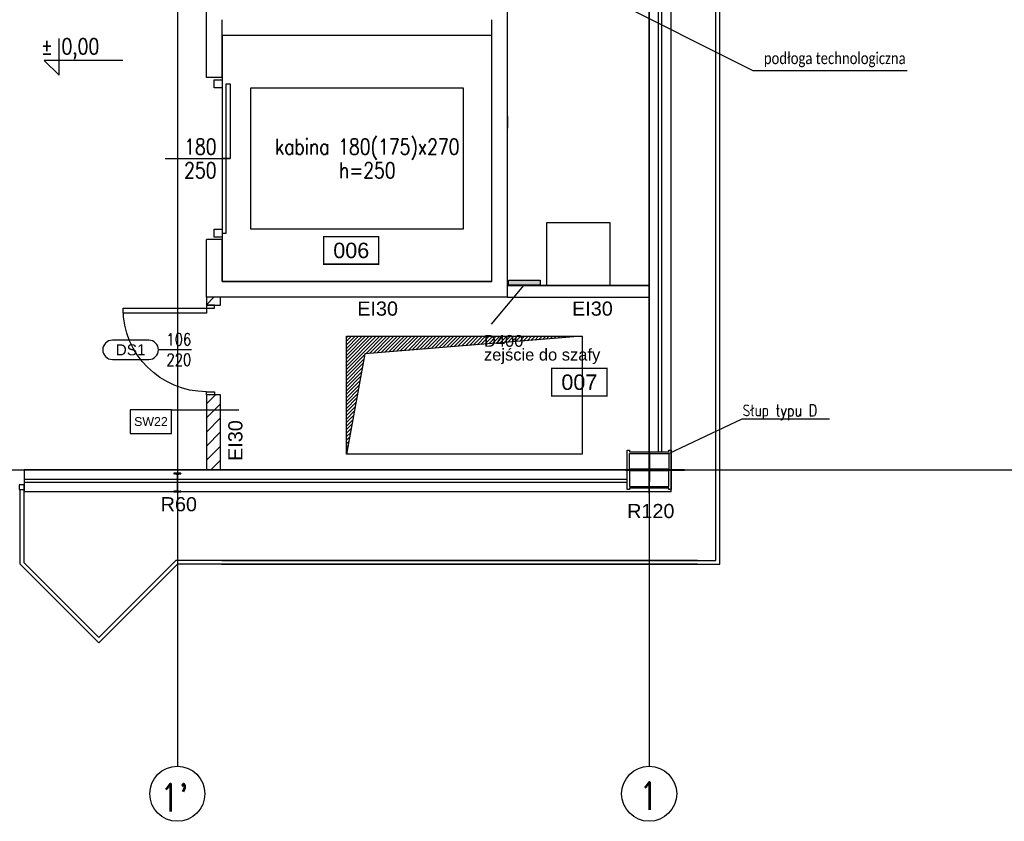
# Model space of a CAD drawing. Header units: centimetres. Extents: x -228435 to 111511, y -89367 to 428125.
# Tile 160 of 216: x 5455 to 17976, y 533 to 10725. Entities that reach past the tile are written whole.
import ezdxf
from ezdxf.enums import TextEntityAlignment as Align

# ---------------------------------------------------------------- set-up
doc = ezdxf.new("R2010")
doc.units = ezdxf.units.CM
doc.header["$LTSCALE"] = 50
doc.linetypes.add('DASHDOT2', pattern=[12.7, 6.35, -3.175, 0, -3.175])
doc.layers.get('0').update_dxf_attribs({"color": 8})
for name, color, linetype, lineweight in [('_SP KORYTA', 8, 'Continuous', 25), ('ARCH_WIDOK', 8, 'Continuous', 13), ('SYSTEMY AV', 8, 'Continuous', 13)]:
    doc.layers.add(name, color=color, linetype=linetype, lineweight=lineweight)
for name, color, linetype in [('ARCH_DZIAŁOWA_IST', 8, 'Continuous'), ('ARCH_GK', 8, 'Continuous'), ('ARCH_INFO_AREA_ETYKIETY_200', 8, 'Continuous'), ('ARCH_INFO_ETYK_DRZWI', 8, 'Continuous'), ('ARCH_INFO_ETYK_DRZWI_IST', 8, 'Continuous'), ('ARCH_INFO_KOTY_WYSOKOŚCIOWE_IST', 8, 'Continuous'), ('ARCH_INFO_ODPORNOŚĆ OGNIOWA', 8, 'Continuous'), ('ARCH_INFO_OPISY', 8, 'Continuous'), ('ARCH_INFO_OPISY_IST', 8, 'Continuous'), ('ARCH_INFO_OPISY_PRZEGRODY', 8, 'Continuous'), ('ARCH_INFO_OSIE_IST', 8, 'DASHDOT2'), ('ARCH_INFO_OSIE_OPISY_IST', 8, 'Continuous'), ('ARCH_MUROWANE', 8, 'Continuous'), ('ARCH_MUROWANE_IST', 8, 'Continuous'), ('ARCH_PRZEKROJOWE_IST', 8, 'Continuous'), ('ARCH_STAL_IST', 8, 'Continuous'), ('ARCH_STROP', 8, 'Continuous'), ('ARCH_WIDOK_IST', 8, 'Continuous'), ('ARCH_WYPOSAŻENIE_INNE', 8, 'Continuous'), ('ARCH_ŚLUSARKA_DRZWI', 8, 'Continuous'), ('ARCH_ŚLUSARKA_DRZWI_IST', 8, 'Continuous'), ('ARCH_ŚLUSARKA_OKNA_IST', 8, 'Continuous'), ('ARCH_ŻELBET_IST', 8, 'Continuous'), ('Osie rzutów$0$ARCH_INFO_OSIE_OPISY_IST', 8, 'Continuous')]:
    doc.layers.add(name, color=color, linetype=linetype)
doc.styles.add('Arial', font='ARIAL.TTF')
doc.styles.add('Romans', font='Romans.shx')
doc.styles.add('ROMANS-250-CM', font='romans.shx', dxfattribs={"width": 0.8, "height": 50})
doc.styles.add('ROMANS-50-CM', font='romans.shx', dxfattribs={"width": 0.8, "height": 10})
doc.dimstyles.new('ISO-25', dxfattribs={"dimtxt": 2.5, "dimasz": 2.5, "dimexe": 1.25, "dimexo": 0.625, "dimtad": 1, "dimtxsty": 'Standard', "dimcen": 2.5, "dimadec": 0, "dimazin": 0, "dimtfac": 1, "dimtmove": 0, "dimatfit": 3, "dimfxl": 0, "dimarcsym": 0})

# ---------------------------------------------------------------- blocks, each defined once
blk = doc.blocks.new('T-drzwi_lewe-200')
at = {"layer": 'ARCH_INFO_ETYK_DRZWI'}
blk.add_line((0, 0), (-60, 0), dxfattribs=at)
blk.add_lwpolyline([(-77.5, 17.5), (-143.7, 17.5, 1), (-143.7, -17.5), (-77.5, -17.5, 1)], format="xyb", close=True, dxfattribs=at)
at = {"layer": 'ARCH_INFO_ETYK_DRZWI', "style": 'Arial'}
blk.add_attdef('ADS_DRZWI:ODPORNOŚĆ_OGNIOWA', text='', height=20, rotation=90, dxfattribs=at).set_placement((56.4, 0.1), align=Align.BOTTOM_CENTER)
at = {"layer": 'ARCH_INFO_ETYK_DRZWI', "style": 'Romans', "width": 0.8}
for tag, p in [('ADS_DRZWI:SZEROKOŚĆ', (-23, 7.9)), ('ADS_DRZWI:WYSOKOŚĆ', (-23, -29))]:
    blk.add_attdef(tag, text='', height=22, dxfattribs=at).set_placement(p, align=Align.CENTER)
at = {"layer": 'ARCH_INFO_ETYK_DRZWI', "style": 'Arial'}
blk.add_attdef('ADS_DRZWI:SYMBOL', text='', height=20, dxfattribs=at).set_placement((-110.6, 0), align=Align.MIDDLE)
blk = doc.blocks.new('etykieta_numer')
at = {"color": 0, "linetype": 'ByBlock', "const_width": 2.44}
blk.add_lwpolyline([(-50, -50), (-50, 0), (50, 0), (50, -50)], close=True, dxfattribs=at)
at = {"color": 0, "linetype": 'ByBlock', "style": 'Arial'}
blk.add_attdef('AECAREA:NUMBER', text='', height=28, dxfattribs=at).set_placement((0, -25), align=Align.MIDDLE)
blk = doc.blocks.new('cahbir 0')
at = {"layer": '_SP KORYTA'}
blk.add_hatch(color=256, dxfattribs=at).paths.add_polyline_path([(-268.7, 361.1), (-228.7, 361.1), (-228.7, 355.1), (-268.7, 355.1)])
blk.add_line((-290.5, 305.2, -630), (-249.2, 354.7, -630), dxfattribs=at)
at = {"layer": '_SP KORYTA', "elevation": -630}
blk.add_lwpolyline([(-268.7, 361.1), (-228.7, 361.1), (-228.7, 355.1), (-268.7, 355.1)], close=True, dxfattribs=at)
at = {"layer": '_SP KORYTA', "style": 'Arial'}
for s, p in [('D400', (-300.1, 276.6, -630)), ('zejście do szafy', (-300.1, 259.1, -630))]:
    blk.add_text(s, height=15, dxfattribs=at).set_placement(p)
blk = doc.blocks.new('Osie rzutów')
at = {"layer": 'ARCH_INFO_OSIE_IST', "ltscale": 10}
for p, q in [((12860, 12510), (12860, 4623.3)), ((13460, 12510), (13460, 4623.3)), ((13460, 4970), (13460, 5030)), ((4436, 5000), (15156.5, 5000)), ((13490, 5000), (13430, 5000))]:
    blk.add_line(p, q, dxfattribs=at)
at = {"layer": 'ARCH_INFO_OSIE_OPISY_IST'}
for centre in [(12860, 4588.3), (13460, 4588.3)]:
    blk.add_circle(centre, 35, dxfattribs=at)
at = {"layer": 'ARCH_INFO_OSIE_OPISY_IST', "style": 'ROMANS-250-CM', "width": 0.8}
for s, p in [("1'", (12838, 4565.7)), ('1', (13447.2, 4567.9))]:
    blk.add_text(s, height=35, dxfattribs=at).set_placement(p)

msp = doc.modelspace()

# ---------------------------------------------------------------- hatches: boundary and pattern name
at = {"layer": 'ARCH_MUROWANE', "linetype": 'Continuous', "lineweight": -3}
h = msp.add_hatch(dxfattribs=at)
h.set_pattern_fill('ANSI31', color=256, scale=40, style=0)
h.set_pattern_definition([(45, (-121140, -45000), (-89.80256, 89.80256), [])])
h.paths.add_polyline_path([(7830, 5000), (8010, 5000), (8010, 5955), (7830, 5955)], flags=0)
h.paths.add_polyline_path([(7830, 7095), (8010, 7095), (8010, 7195), (7830, 7195)], flags=0)
at = {"layer": 'ARCH_WIDOK'}
h = msp.add_hatch(dxfattribs=at)
h.set_pattern_fill('ANSI31', color=256, scale=10, angle=-180, style=0)
h.set_pattern_definition([(45, (149357.393, -64428.482), (-22.45064, 22.45064), [])])
h.paths.add_polyline_path([(12610, 6700), (9843.26426, 6476.456), (9610, 5200), (9610, 6700)])

# ---------------------------------------------------------------- linework, layer by layer
at = {"layer": 'ARCH_DZIAŁOWA_IST', "ltscale": 5}
for p, q in [((11660, 7345, 630), (13460, 7345, 630)), ((11660, 7195, 630), (13460, 7195, 630))]:
    msp.add_line(p, q, dxfattribs=at)
at = {"layer": 'ARCH_GK', "linetype": 'Continuous', "lineweight": -3}
for p, q in [((11660, 9495, 630), (11660, 9345, 630)), ((13460, 9345, 630), (13460, 9495, 630))]:
    msp.add_line(p, q, dxfattribs=at)
at = {"layer": 'ARCH_INFO_KOTY_WYSOKOŚCIOWE_IST', "elevation": -5670}
msp.add_lwpolyline([(6765.02601, 10205.17007), (5767.84207, 10205.17007), (5955.34207, 10017.67007), (5955.34207, 10486.10375)], dxfattribs=at)
at = {"layer": 'ARCH_INFO_OPISY', "elevation": 630}
msp.add_lwpolyline([(11659.92867, 11147.5), (13460, 11147.5), (13460, 7345), (11659.92867, 7345)], close=True, dxfattribs=at)
at = {"layer": 'ARCH_INFO_OPISY_PRZEGRODY', "elevation": 630}
msp.add_lwpolyline([(6861.50993, 5464.70473), (7386.50993, 5464.70473), (7386.50993, 5764.70473), (6861.50993, 5764.70473), (6861.50993, 5464.70473)], close=True, dxfattribs=at)
msp.add_lwpolyline([(7386.50993, 5764.70473), (8243.57153, 5764.70473)], dxfattribs=at)
at = {"layer": 'ARCH_MUROWANE', "linetype": 'Continuous', "lineweight": -3}
for p, q in [((8010, 7195, 630), (7830, 7195, 630)), ((7830, 7195, 630), (7830, 7095, 630)), ((8010, 7095, 630), (8010, 7195, 630)), ((7830, 7095, 630), (8010, 7095, 630)), ((8010, 5955, 630), (7830, 5955, 630)), ((7830, 5955, 630), (7830, 5000, 630)), ((8010, 5000, 630), (8010, 5955, 630)), ((7830, 5000, 630), (8010, 5000, 630))]:
    msp.add_line(p, q, dxfattribs=at)
at = {"layer": 'ARCH_MUROWANE_IST', "ltscale": 4}
for p, q in [((13460, 5230, 630), (13460, 16770, 630)), ((13580, 5230, 630), (13580, 16770, 630)), ((13620, 5230, 630), (13620, 16770, 630)), ((13740, 4720, 630), (13740, 16750, 630)), ((13180, 5000, 630), (5510, 5000, 630)), ((5510, 5000, 630), (5510, 4720, 630)), ((13180, 4880, 630), (5510, 4880, 630)), ((13180, 4840, 630), (5510, 4840, 630)), ((13740, 4720, 630), (5510, 4720, 630))]:
    msp.add_line(p, q, dxfattribs=at)
at = {"layer": 'ARCH_PRZEKROJOWE_IST', "ltscale": 4}
for p, q in [((14310, 3850.0061, 630), (14310, 34435.5535, 630)), ((14360, 3800.00982, 630), (14360, 34435.5535, 630)), ((5460, 3800, 630), (6460, 2800, 630)), ((5460, 3800, 630), (6460, 2800, 630)), ((5510, 3820.71068, 630), (6444.81829, 2885.89239, 630)), ((5510, 3820.71068, 630), (6444.81829, 2885.89239, 630)), ((8023.52524, 3800.00303, 630), (14360, 3799.99082, 630)), ((8024.4465, 3849.99454, 630), (14310, 3849.9871, 630))]:
    msp.add_line(p, q, dxfattribs=at)
at = {"layer": 'ARCH_PRZEKROJOWE_IST', "ltscale": 4, "elevation": 630}
for points in [[(14085, 3800), (14360, 3800), (14360.02203, 35000), (15360.02203, 36000), (14360.02203, 37000), (13810.02203, 37000)], [(14074.64466, 3850), (14310.00002, 3850), (14310.02203, 35020.71068), (15289.31135, 36000), (14339.31135, 36950), (13810.02203, 36950)], [(14074.64466, 3800.00034), (7460, 3799.98414), (6460, 2799.98414), (5460, 3799.98414), (5460, 4750)], [(14074.64466, 3849.98527), (7439.28932, 3849.98414), (6460, 2870.69481), (5510, 3820.69481), (5510, 4750)]]:
    msp.add_lwpolyline(points, dxfattribs=at)
at = {"layer": 'ARCH_STAL_IST'}
for p, q in [((7505, 4960, 630), (7415, 4960, 630)), ((7415, 4960, 630), (7415, 4956.2, 630)), ((7415, 4960, 630), (7505, 4960, 630)), ((7451.8, 4944.23591, 630), (7422.5, 4948.7, 630)), ((7456.3, 4939.73591, 630), (7456.3, 4740.26409, 630)), ((7463.7, 4939.73591, 630), (7463.7, 4740.26409, 630)), ((7468.2, 4944.23591, 630), (7497.5, 4948.7, 630)), ((7505, 4956.2, 630), (7505, 4960, 630)), ((7505, 4960, 630), (7505, 4956.2, 630)), ((7456.3, 4840, 630), (7463.7, 4840, 630)), ((7415, 4720, 630), (7415, 4723.8, 630)), ((7505, 4720, 630), (7415, 4720, 630)), ((7415, 4720, 630), (7505, 4720, 630)), ((7451.8, 4735.76409, 630), (7422.5, 4731.3, 630)), ((7468.2, 4735.76409, 630), (7497.5, 4731.3, 630)), ((7505, 4723.8, 630), (7505, 4720, 630)), ((7505, 4720, 630), (7505, 4723.8, 630))]:
    msp.add_line(p, q, dxfattribs=at)
at = {"layer": 'ARCH_STAL_IST', "elevation": 630}
for points in [[(13180, 4750), (13180, 5250), (13210, 5250), (13210, 5230), (13710, 5230), (13710, 5250), (13740, 5250), (13740, 4750), (13710, 4750), (13710, 4770), (13210, 4770), (13210, 4750)], [(13710, 5010), (13210, 5010), (13210, 5210), (13710, 5210)], [(13210, 4790), (13710, 4790), (13710, 4990), (13210, 4990)]]:
    msp.add_lwpolyline(points, close=True, dxfattribs=at)
at = {"layer": 'ARCH_STAL_IST'}
for centre, radius, start, end in [((7422.5, 4956.2, 630), 7.5, 180, 270), ((7451.8, 4939.73591, 630), 4.5, 0, 90), ((7468.2, 4939.73591, 630), 4.5, 90, 180), ((7497.5, 4956.2, 630), 7.5, 270, 0), ((7497.5, 4956.2, 630), 7.5, 270, 0), ((7422.5, 4723.8, 630), 7.5, 90, 180), ((7451.8, 4740.26409, 630), 4.5, 270, 0), ((7468.2, 4740.26409, 630), 4.5, 180, 270), ((7497.5, 4723.8, 630), 7.5, 0, 90), ((7497.5, 4723.8, 630), 7.5, 0, 90)]:
    msp.add_arc(centre, radius, start, end, dxfattribs=at)
at = {"layer": 'ARCH_STROP', "ltscale": 2, "elevation": 630}
msp.add_lwpolyline([(9610, 6700), (12610, 6700), (12610, 5200), (9610, 5200)], close=True, dxfattribs=at)
msp.add_lwpolyline([(12610, 6700), (9843.26426, 6476.456), (9610, 5200)], dxfattribs=at)
at = {"layer": 'ARCH_WIDOK', "elevation": 630}
msp.add_lwpolyline([(12610, 6700), (9843.26426, 6476.456), (9610, 5200), (9610, 6700)], close=True, dxfattribs=at)
at = {"layer": 'ARCH_WIDOK_IST'}
msp.add_line((8030, 9960, 630), (8030, 7960, 630), dxfattribs=at)
at = {"layer": 'ARCH_WIDOK_IST', "elevation": 630}
for points in [[(8030, 7395), (11460, 7395), (11460, 10525), (8030, 10525)], [(11095, 8060), (8395, 8060), (8395, 9860), (11095, 9860)]]:
    msp.add_lwpolyline(points, close=True, dxfattribs=at)
at = {"layer": 'ARCH_WYPOSAŻENIE_INNE', "elevation": 630}
msp.add_lwpolyline([(12160, 7345), (12160, 8145), (12960, 8145), (12960, 7345)], close=True, dxfattribs=at)
at = {"layer": 'ARCH_ŚLUSARKA_DRZWI', "linetype": 'Continuous', "lineweight": -3, "elevation": 630}
for points in [[(7830, 7055), (7830, 6992), (6770, 6992), (6770, 7055)], [(7931, 7055), (7931, 7095), (7830, 7095), (7830, 7055)], [(7931, 5995), (7931, 5955), (7830, 5955), (7830, 5995)]]:
    msp.add_lwpolyline(points, close=True, dxfattribs=at)
at = {"layer": 'ARCH_ŚLUSARKA_DRZWI', "linetype": 'Continuous', "lineweight": -3, "extrusion": (0, 0, -1)}
msp.add_arc((-7830, 7055, -630), 1060, 270, 0, dxfattribs=at)
at = {"layer": 'ARCH_ŚLUSARKA_DRZWI_IST'}
msp.add_line((7307.03691, 8960, 630), (8132.65498, 8960, 630), dxfattribs=at)
at = {"layer": 'ARCH_ŚLUSARKA_DRZWI_IST', "elevation": 630}
for points in [[(8030, 9960), (8030, 9860), (7930, 9860), (7930, 9960)], [(8130, 9910), (8130, 8960), (8080, 8960), (8080, 9910)], [(8080, 8010), (8080, 8960), (8030, 8960), (8030, 8010)], [(8030, 8060), (8030, 7960), (7930, 7960), (7930, 8060)]]:
    msp.add_lwpolyline(points, close=True, dxfattribs=at)
at = {"layer": 'ARCH_ŚLUSARKA_OKNA_IST', "elevation": 630}
msp.add_lwpolyline([(5450, 4750), (5510, 4750), (5510, 4810), (5450, 4810)], close=True, dxfattribs=at)
at = {"layer": 'ARCH_ŻELBET_IST', "ltscale": 4}
for p, q in [((11660, 7195, 630), (11660, 14805, 630)), ((7830, 9990, 630), (7830, 12010, 630)), ((8030, 9990, 630), (8030, 10725, 630)), ((11460, 7395, 630), (11460, 10725, 630)), ((11460, 10525, 630), (8030, 10525, 630)), ((8030, 9990, 630), (7830, 9990, 630)), ((7830, 7195, 630), (7830, 7930, 630)), ((8030, 7930, 630), (7830, 7930, 630)), ((8030, 7395, 630), (8030, 7930, 630)), ((11460, 7395, 630), (8030, 7395, 630)), ((11660, 7195, 630), (7830, 7195, 630))]:
    msp.add_line(p, q, dxfattribs=at)
at = {"layer": 'SYSTEMY AV', "lineweight": 40, "elevation": 630}
for points in [[(13460, 5230), (13460, 4851.84412)], [(13160, 5000), (13909.62566, 5000)]]:
    msp.add_lwpolyline(points, dxfattribs=at)

# ---------------------------------------------------------------- block references
at = {"xscale": 10, "yscale": 10, "zscale": 10}
msp.add_blockref('cahbir 0', (14360, 3800.00982, 630), dxfattribs=at)
at = {"layer": 'ARCH_INFO_AREA_ETYKIETY_200', "linetype": 'Continuous', "lineweight": -3, "xscale": 7, "yscale": 7, "zscale": 10}
for p, values in [((9671.56167, 7966.54453, 630), {'AECAREA:NUMBER': '006'}), ((12572.20439, 6290.76219, 630), {'AECAREA:NUMBER': '007'})]:
    msp.add_blockref('etykieta_numer', p, dxfattribs=at).add_auto_attribs(values)
at = {"layer": 'ARCH_STROP', "linetype": 'Continuous', "lineweight": -3}
ref = msp.add_blockref('T-drzwi_lewe-200', (7639.76879, 6527.52945, 630), dxfattribs=dict(at, xscale=7, yscale=7, zscale=7))
ref.add_attrib('ADS_DRZWI:SYMBOL', 'DS1', dxfattribs={"layer": 'ARCH_INFO_ETYK_DRZWI', "height": 140, "style": 'Arial'}).set_placement((6865.64989, 6527.52945, 630), align=Align.MIDDLE)
ref.add_attrib('ADS_DRZWI:SZEROKOŚĆ', '106', dxfattribs={"layer": 'ARCH_INFO_ETYK_DRZWI', "height": 154, "style": 'Romans', "width": 0.8}).set_placement((7478.76879, 6582.90147, 630), align=Align.CENTER)
ref.add_attrib('ADS_DRZWI:WYSOKOŚĆ', '220', dxfattribs={"layer": 'ARCH_INFO_ETYK_DRZWI', "height": 154, "style": 'Romans', "width": 0.8}).set_placement((7478.76879, 6324.52945, 630), align=Align.CENTER)
at = {"layer": 'Osie rzutów$0$ARCH_INFO_OSIE_OPISY_IST', "xscale": 10, "yscale": 10, "zscale": 10}
msp.add_blockref('Osie rzutów', (-121140, -45000, 630), dxfattribs=at)

# ---------------------------------------------------------------- texts
at = {"layer": 'ARCH_INFO_ETYK_DRZWI_IST', "insert": (7752.23087, 8960, 630), "char_height": 200, "width": 100, "attachment_point": 5, "line_spacing_factor": 0.9, "style": 'ROMANS-50-CM'}
msp.add_mtext('180\\P250', dxfattribs=at)
at = {"layer": 'ARCH_INFO_KOTY_WYSOKOŚCIOWE_IST', "insert": (5726.1321, 10354.79879, -5670), "char_height": 200, "width": 976.1892646, "attachment_point": 4, "line_spacing_factor": 0.9, "style": 'ROMANS-50-CM'}
msp.add_mtext('%%P 0,00', dxfattribs=at)
at = {"layer": 'ARCH_INFO_ODPORNOŚĆ OGNIOWA', "char_height": 180, "width": 3036.6124481, "attachment_point": 5, "style": 'Arial'}
for s, insert in [('\\PEI30', (10006.98395, 7200.34613, 630)), ('\\PEI30', (12739.02463, 7200.34613, 630)), ('\\PR60', (7478.56886, 4713.04331, 630)), ('\\PR120', (13480.8734, 4626.67449, 630))]:
    msp.add_mtext(s, dxfattribs=dict(at, insert=insert))
at = {"layer": 'ARCH_INFO_ODPORNOŚĆ OGNIOWA', "insert": (8048.70342, 5374.05551, 630), "char_height": 180, "width": 3036.6124481, "attachment_point": 5, "rotation": 90, "style": 'Arial'}
msp.add_mtext('\\PEI30', dxfattribs=at)
at = {"layer": 'ARCH_INFO_OPISY', "char_height": 150, "width": 6265.3267976, "attachment_point": 1, "style": 'ROMANS-50-CM'}
for s, insert in [('{\\fCalibri|b0|i0|c238|p34;podłoga technologiczna}', (14918.68784, 10310.17424, 6930)), ('Słup typu D', (14649.06788, 5832.05315, 630))]:
    msp.add_mtext(s, dxfattribs=dict(at, insert=insert))
at = {"layer": 'ARCH_INFO_OPISY_IST', "insert": (9875.4996, 8960, 630), "char_height": 200, "width": 3018.5061308, "attachment_point": 5, "line_spacing_factor": 0.9, "style": 'ROMANS-50-CM'}
msp.add_mtext('kabina 180(175)x270\\Ph=250', dxfattribs=at)
at = {"layer": 'ARCH_INFO_OPISY_PRZEGRODY', "insert": (7124.00993, 5614.70473, 630), "char_height": 112.5, "width": 525, "attachment_point": 5, "style": 'Arial'}
msp.add_mtext('SW22', dxfattribs=at)

# ---------------------------------------------------------------- leaders
at = {"layer": 'ARCH_INFO_OPISY'}
for points in [[(12652.64703, 11147.5, 6930), (14777.11534, 10079.92089, 6930), (16742.93939, 10079.92089, 6930)], [(13710, 5210, 630), (14643.4945, 5649.2986, 630), (15755.14373, 5649.2986, 630)]]:
    msp.add_leader(points, dimstyle='ISO-25', override={"dimscale": 5, "dimasz": 2, "dimtad": 0, "dimldrblk": 'Dot'}, dxfattribs=at)

doc.saveas('drawing.dxf')
